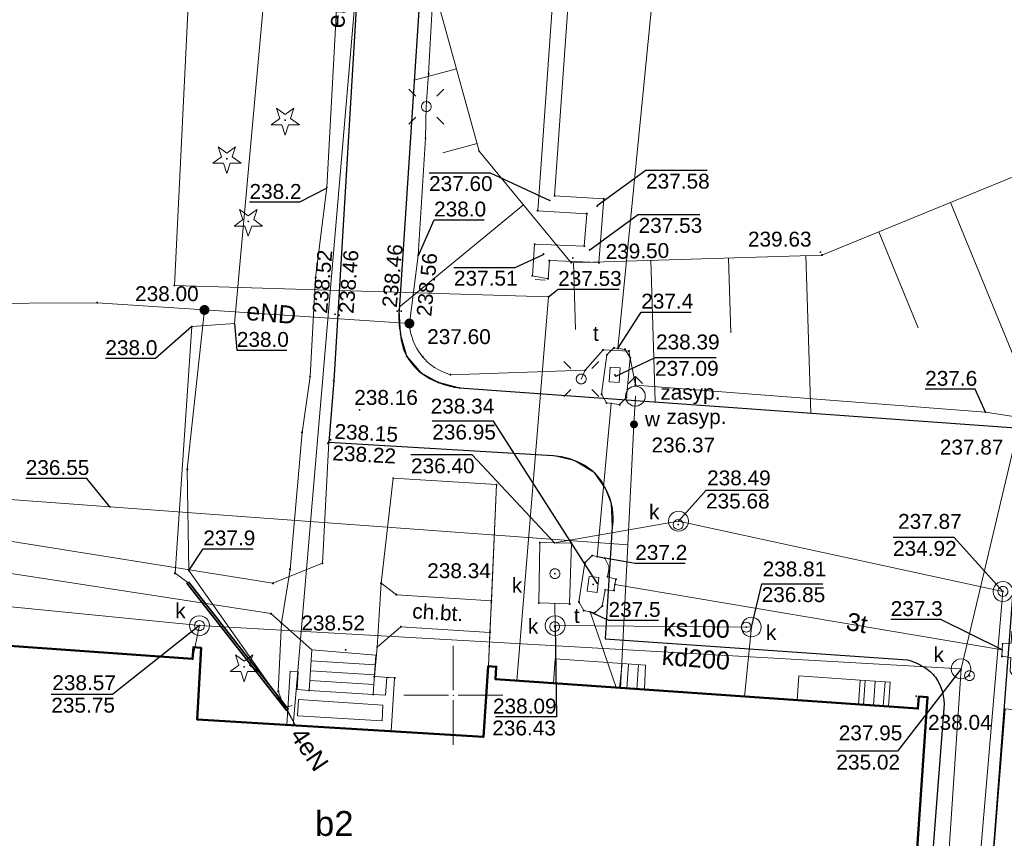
# Model space of a CAD drawing. Header units: metres. Extents: x 6603648 to 6604252, y 5739748 to 5740166.
# Tile 80 of 98: x 6604128 to 6604178, y 5739943 to 5739984. Entities that reach past the tile are written whole.
import ezdxf
from ezdxf.enums import TextEntityAlignment as Align

# ---------------------------------------------------------------- set-up
doc = ezdxf.new("R2010")
doc.units = ezdxf.units.M
doc.header["$PDSIZE"] = 0.75
doc.linetypes.add('ARK_LIN', pattern=[50, 50, 0])
doc.layers.get('0').update_dxf_attribs({"color": 252, "linetype": 'CONTINUOUS'})
for name, color, linetype, lineweight in [('GESBTO', 252, 'CONTINUOUS', 18), ('GESBZO', 252, 'CONTINUOUS', 50), ('GESBZO_O', 252, 'CONTINUOUS', 50), ('GESSCH', 252, 'CONTINUOUS', 18), ('GSLKRW', 252, 'CONTINUOUS', 25), ('GSPPRB', 252, 'CONTINUOUS', 18), ('GSPRDI', 252, 'CONTINUOUS', 18), ('GSPWPS', 252, 'CONTINUOUS', 13), ('GSPWPS_O', 252, 'CONTINUOUS', 13), ('GSSINN', 252, 'CONTINUOUS', 18), ('GSSKOD', 252, 'CONTINUOUS', 18), ('GSSKOD_O', 252, 'CONTINUOUS', 18), ('GSSSCH', 252, 'CONTINUOUS', 18), ('GSSZSN', 252, 'CONTINUOUS', 18), ('GULCNP', 252, 'CONTINUOUS', 18), ('GULENN', 252, 'CONTINUOUS', 18), ('GULENN_O', 252, 'CONTINUOUS', 18), ('GULEOR', 252, 'CONTINUOUS', 35), ('GULEWN', 252, 'CONTINUOUS', 18), ('GULKDP', 252, 'CONTINUOUS', 18), ('GULKDP_O', 252, 'CONTINUOUS', 18), ('GULKSP', 252, 'CONTINUOUS', 18), ('GULKSP_O', 252, 'CONTINUOUS', 18), ('GULTPR', 252, 'CONTINUOUS', 18), ('GULTPR_O', 252, 'CONTINUOUS', 18), ('GULWOP', 252, 'CONTINUOUS', 18), ('GUPCZC', 252, 'CONTINUOUS', 18), ('GUPISL', 252, 'CONTINUOUS', 18), ('GUPKSD', 252, 'CONTINUOUS', 18), ('GUPKWZ', 252, 'CONTINUOUS', 18), ('GUPKWZ_O', 252, 'CONTINUOUS', 18), ('GUPTWZ', 252, 'CONTINUOUS', 18), ('GUPTWZ_O', 252, 'CONTINUOUS', 18), ('GUPWDT', 252, 'CONTINUOUS', 18), ('GUSIKP', 252, 'CONTINUOUS', 18), ('PKT_ARK', 252, 'ARK_LIN', 18)]:
    doc.layers.add(name, color=color, linetype=linetype, lineweight=lineweight)
for name, color, linetype in [('GUPCSH', 252, 'CONTINUOUS'), ('GUPCSH_O', 252, 'CONTINUOUS'), ('GUPESH', 252, 'CONTINUOUS'), ('GUPESH_O', 252, 'CONTINUOUS'), ('GUPEUI', 252, 'CONTINUOUS'), ('GUPKSH', 252, 'CONTINUOUS'), ('GUPKSH_O', 252, 'CONTINUOUS'), ('GUPTSH', 252, 'CONTINUOUS'), ('GUPTSH_O', 252, 'CONTINUOUS'), ('GUPWSH', 252, 'CONTINUOUS'), ('GUPWSH_O', 252, 'CONTINUOUS'), ('GUPWZA', 252, 'CONTINUOUS'), ('GUPWZA_O', 252, 'CONTINUOUS')]:
    doc.layers.add(name, color=color, linetype=linetype)
doc.styles.add('Arial', font='arial.ttf')

# ---------------------------------------------------------------- blocks, each defined once
blk = doc.blocks.new('GSPPRB0')
blk.add_lwpolyline([(-0.007955, 0.0225), (0.007955, 0.0225), (0.0225, 0.007955), (0.0225, -0.007955), (0.007955, -0.0225), (-0.007955, -0.0225), (-0.0225, -0.007955), (-0.0225, 0.007955)], close=True)
blk = doc.blocks.new('GSPWPS1')
blk.add_hatch(color=256).paths.add_polyline_path([(0, 0.045), (-0.011647, 0.043467), (-0.0225, 0.038971), (-0.03182, 0.03182), (-0.038971, 0.0225), (-0.043467, 0.011647), (-0.045, 0), (-0.043467, -0.011647), (-0.038971, -0.0225), (-0.03182, -0.03182), (-0.0225, -0.038971), (-0.011647, -0.043467), (0, -0.045), (0.011647, -0.043467), (0.0225, -0.038971), (0.03182, -0.03182), (0.038971, -0.0225), (0.043467, -0.011647), (0.045, 0), (0.043467, 0.011647), (0.038971, 0.0225), (0.03182, 0.03182), (0.0225, 0.038971), (0.011647, 0.043467)])
blk = doc.blocks.new('GUPISL1_4')
blk.add_lwpolyline([(0.25, 0), (0.241481, -0.064705), (0.216506, -0.125), (0.176777, -0.176777), (0.125, -0.216506), (0.064705, -0.241481), (0, -0.25), (-0.064705, -0.241481), (-0.125, -0.216506), (-0.176777, -0.176777), (-0.216506, -0.125), (-0.241481, -0.064705), (-0.25, 0), (-0.241481, 0.064705), (-0.216506, 0.125), (-0.176777, 0.176777), (-0.125, 0.216506), (-0.064705, 0.241481), (0, 0.25), (0.064705, 0.241481), (0.125, 0.216506), (0.176777, 0.176777), (0.216506, 0.125), (0.241481, 0.064705)], close=True)
blk = doc.blocks.new('GUPISL1_10')
for points in [[(-0.883883, 0.883883), (-0.53033, 0.53033)], [(0.883883, 0.883883), (0.53033, 0.53033)], [(-0.883883, -0.883883), (-0.53033, -0.53033)], [(0.883883, -0.883883), (0.53033, -0.53033)]]:
    blk.add_lwpolyline(points)
blk.add_lwpolyline([(0.25, 0), (0.234922, -0.085505), (0.19151, -0.160697), (0.125, -0.216507), (0.064705, -0.241482), (0, -0.25), (-0.064705, -0.241482), (-0.125, -0.216507), (-0.183262, -0.170042), (-0.225242, -0.10847), (-0.247207, -0.03726), (-0.247207, 0.03726), (-0.225242, 0.10847), (-0.183262, 0.170042), (-0.125, 0.216507), (-0.05563, 0.243732), (0.018682, 0.2493), (0.091335, 0.232718), (0.155872, 0.195458), (0.20656, 0.14083), (0.238893, 0.07369)], close=True)
blk = doc.blocks.new('GUPEUI1')
blk.add_hatch(color=256).paths.add_polyline_path([(0, 0.25), (-0.064705, 0.241481), (-0.125, 0.216506), (-0.176777, 0.176777), (-0.216506, 0.125), (-0.241481, 0.064705), (-0.25, 0), (-0.241481, -0.064705), (-0.216506, -0.125), (-0.176777, -0.176777), (-0.125, -0.216506), (-0.064705, -0.241481), (0, -0.25), (0.064705, -0.241481), (0.125, -0.216506), (0.176777, -0.176777), (0.216506, -0.125), (0.241481, -0.064705), (0.25, 0), (0.241481, 0.064705), (0.216506, 0.125), (0.176777, 0.176777), (0.125, 0.216506), (0.064705, 0.241481)])
blk = doc.blocks.new('GUPTSH1')
blk.add_hatch(color=256).paths.add_polyline_path([(0, 0.045), (-0.011647, 0.043467), (-0.0225, 0.038971), (-0.03182, 0.03182), (-0.038971, 0.0225), (-0.043467, 0.011647), (-0.045, 0), (-0.043467, -0.011647), (-0.038971, -0.0225), (-0.03182, -0.03182), (-0.0225, -0.038971), (-0.011647, -0.043467), (0, -0.045), (0.011647, -0.043467), (0.0225, -0.038971), (0.03182, -0.03182), (0.038971, -0.0225), (0.043467, -0.011647), (0.045, 0), (0.043467, 0.011647), (0.038971, 0.0225), (0.03182, 0.03182), (0.0225, 0.038971), (0.011647, 0.043467)])
blk = doc.blocks.new('GUPWDT1')
blk.add_lwpolyline([(0.5, 0), (0.492404, -0.086824), (0.469846, -0.17101), (0.433013, -0.25), (0.383022, -0.321394), (0.321394, -0.383022), (0.25, -0.433013), (0.17101, -0.469846), (0.086824, -0.492404), (0, -0.5), (-0.086824, -0.492404), (-0.17101, -0.469846), (-0.25, -0.433013), (-0.32743, -0.377875), (-0.393027, -0.309079), (-0.444418, -0.229113), (-0.479746, -0.140866), (-0.497736, -0.047528), (-0.497736, 0.047528), (-0.479746, 0.140866), (-0.444418, 0.229113), (-0.393027, 0.309079), (-0.32743, 0.377875), (-0.25, 0.433013), (-0.163534, 0.4725), (-0.071157, 0.494911), (0.023791, 0.499434), (0.117879, 0.485906), (0.207708, 0.454816), (0.290028, 0.407288), (0.361867, 0.34504), (0.420627, 0.27032), (0.464184, 0.185831), (0.490964, 0.094626)], close=True)
for points in [[(0.5, 0), (1, 0)], [(0.646447, 0.353553), (1, 0), (0.646447, -0.353553)]]:
    blk.add_lwpolyline(points)
blk = doc.blocks.new('GUPWZA1')
blk.add_hatch(color=256).paths.add_polyline_path([(0, 0.2), (-0.051764, 0.193185), (-0.1, 0.173205), (-0.141421, 0.141421), (-0.173205, 0.1), (-0.193185, 0.051764), (-0.2, 0), (-0.193185, -0.051764), (-0.173205, -0.1), (-0.141421, -0.141421), (-0.1, -0.173205), (-0.051764, -0.193185), (0, -0.2), (0.051764, -0.193185), (0.1, -0.173205), (0.141421, -0.141421), (0.173205, -0.1), (0.193185, -0.051764), (0.2, 0), (0.193185, 0.051764), (0.173205, 0.1), (0.141421, 0.141421), (0.1, 0.173205), (0.051764, 0.193185)])
blk = doc.blocks.new('GUPWSH1')
blk.add_hatch(color=256).paths.add_polyline_path([(0, 0.045), (-0.011647, 0.043467), (-0.0225, 0.038971), (-0.03182, 0.03182), (-0.038971, 0.0225), (-0.043467, 0.011647), (-0.045, 0), (-0.043467, -0.011647), (-0.038971, -0.0225), (-0.03182, -0.03182), (-0.0225, -0.038971), (-0.011647, -0.043467), (0, -0.045), (0.011647, -0.043467), (0.0225, -0.038971), (0.03182, -0.03182), (0.038971, -0.0225), (0.043467, -0.011647), (0.045, 0), (0.043467, 0.011647), (0.038971, 0.0225), (0.03182, 0.03182), (0.0225, 0.038971), (0.011647, 0.043467)])
blk = doc.blocks.new('GUPESH1')
blk.add_hatch(color=256).paths.add_polyline_path([(0, 0.045), (-0.011647, 0.043467), (-0.0225, 0.038971), (-0.03182, 0.03182), (-0.038971, 0.0225), (-0.043467, 0.011647), (-0.045, 0), (-0.043467, -0.011647), (-0.038971, -0.0225), (-0.03182, -0.03182), (-0.0225, -0.038971), (-0.011647, -0.043467), (0, -0.045), (0.011647, -0.043467), (0.0225, -0.038971), (0.03182, -0.03182), (0.038971, -0.0225), (0.043467, -0.011647), (0.045, 0), (0.043467, 0.011647), (0.038971, 0.0225), (0.03182, 0.03182), (0.0225, 0.038971), (0.011647, 0.043467)])
blk = doc.blocks.new('GUPKWZ1_1')
blk.add_lwpolyline([(0.25, 0), (0.241481, -0.064705), (0.216506, -0.125), (0.176777, -0.176777), (0.125, -0.216506), (0.064705, -0.241481), (0, -0.25), (-0.064705, -0.241481), (-0.125, -0.216506), (-0.176777, -0.176777), (-0.216506, -0.125), (-0.241481, -0.064705), (-0.25, 0), (-0.241481, 0.064705), (-0.216506, 0.125), (-0.176777, 0.176777), (-0.125, 0.216506), (-0.064705, 0.241481), (0, 0.25), (0.064705, 0.241481), (0.125, 0.216506), (0.176777, 0.176777), (0.216506, 0.125), (0.241481, 0.064705)], close=True)
blk = doc.blocks.new('GUPKSD1_1')
blk.add_lwpolyline([(0.5, 0), (0.482963, -0.12941), (0.433013, -0.25), (0.353553, -0.353553), (0.25, -0.433013), (0.12941, -0.482963), (0, -0.5), (-0.12941, -0.482963), (-0.25, -0.433013), (-0.353553, -0.353553), (-0.433013, -0.25), (-0.482963, -0.12941), (-0.5, 0), (-0.482963, 0.12941), (-0.433013, 0.25), (-0.353553, 0.353553), (-0.25, 0.433013), (-0.12941, 0.482963), (0, 0.5), (0.12941, 0.482963), (0.25, 0.433013), (0.353553, 0.353553), (0.433013, 0.25), (0.482963, 0.12941)], close=True)
blk = doc.blocks.new('GSPRDI1')
blk.add_hatch(color=256).paths.add_polyline_path([(-0.045, 0), (-0.042798, -0.013906), (-0.036406, -0.02645), (-0.02645, -0.036406), (-0.013906, -0.042798), (0, -0.045), (0.013906, -0.042798), (0.02645, -0.036406), (0.036406, -0.02645), (0.042798, -0.013906), (0.045, 0), (0.042798, 0.013906), (0.036406, 0.02645), (0.02645, 0.036406), (0.013906, 0.042798), (0, 0.045), (-0.013906, 0.042798), (-0.02645, 0.036406), (-0.036406, 0.02645), (-0.042798, 0.013906)])
blk.add_lwpolyline([(0.088531, -0.272471), (-0.231778, -0.713338), (-0.231778, -0.168396), (-0.750048, 0), (-0.231778, 0.168396), (-0.231778, 0.713338), (0.088531, 0.272471), (0.606801, 0.440867), (0.286493, 0), (0.606801, -0.440867)], close=True)
blk = doc.blocks.new('GUPTWZ1_3')
blk.add_lwpolyline([(0.375, -0.25), (-0.375, -0.25), (-0.375, 0.25), (0.375, 0.25)], close=True)
blk = doc.blocks.new('GUPCSH1')
blk.add_hatch(color=256).paths.add_polyline_path([(0, 0.045), (-0.011647, 0.043467), (-0.0225, 0.038971), (-0.03182, 0.03182), (-0.038971, 0.0225), (-0.043467, 0.011647), (-0.045, 0), (-0.043467, -0.011647), (-0.038971, -0.0225), (-0.03182, -0.03182), (-0.0225, -0.038971), (-0.011647, -0.043467), (0, -0.045), (0.011647, -0.043467), (0.0225, -0.038971), (0.03182, -0.03182), (0.038971, -0.0225), (0.043467, -0.011647), (0.045, 0), (0.043467, 0.011647), (0.038971, 0.0225), (0.03182, 0.03182), (0.0225, 0.038971), (0.011647, 0.043467)])
blk = doc.blocks.new('GUPCZC1')
blk.add_lwpolyline([(0, 0.25), (0, -0.25)])
blk = doc.blocks.new('GUPKSH1')
blk.add_hatch(color=256).paths.add_polyline_path([(0, 0.045), (-0.011647, 0.043467), (-0.0225, 0.038971), (-0.03182, 0.03182), (-0.038971, 0.0225), (-0.043467, 0.011647), (-0.045, 0), (-0.043467, -0.011647), (-0.038971, -0.0225), (-0.03182, -0.03182), (-0.0225, -0.038971), (-0.011647, -0.043467), (0, -0.045), (0.011647, -0.043467), (0.0225, -0.038971), (0.03182, -0.03182), (0.038971, -0.0225), (0.043467, -0.011647), (0.045, 0), (0.043467, 0.011647), (0.038971, 0.0225), (0.03182, 0.03182), (0.0225, 0.038971), (0.011647, 0.043467)])
blk = doc.blocks.new('ASS_SYM', base_point=(826.5, 303.25))
at = {"layer": 'PKT_ARK'}
for p, q in [((826.5, 303.5), (826.5, 305.75)), ((826.25, 303.25), (824, 303.25)), ((826.75, 303.25), (829, 303.25)), ((826.5, 303), (826.5, 300.75))]:
    blk.add_line(p, q, dxfattribs=at)
blk.add_point((826.5, 303.25), dxfattribs=at)
blk.add_point((826.5, 303.25), dxfattribs=at)

msp = doc.modelspace()

# ---------------------------------------------------------------- linework, layer by layer
at = {"layer": 'GESBTO'}
for points in [[(6604146.875, 5739948.179), (6604147.04, 5739950.874), (6604146.641, 5739950.899), (6604146.586, 5739950.001), (6604145.965, 5739950.04), (6604142.735, 5739950.245), (6604142.125, 5739950.284), (6604142.18, 5739951.182), (6604141.781, 5739951.207), (6604141.615, 5739948.502)], [(6604146.407, 5739948.709), (6604146.456, 5739949.508), (6604142.194, 5739949.779), (6604142.145, 5739948.97)]]:
    msp.add_lwpolyline(points, close=True, dxfattribs=at)
at = {"layer": 'GESBZO'}
msp.add_lwpolyline([(6604115.79, 5739953.34), (6604136.86, 5739951.83), (6604136.9, 5739952.42), (6604137.29, 5739952.39), (6604137.1, 5739948.78), (6604151.52, 5739947.9), (6604151.76, 5739951.46), (6604152.16, 5739951.44), (6604152.13, 5739950.81), (6604173.41, 5739949.33), (6604173.46, 5739949.94), (6604173.9, 5739949.9), (6604172.74, 5739932.92), (6604172.34, 5739932.95), (6604172.39, 5739933.58), (6604151.08, 5739935.02), (6604151.04, 5739934.4), (6604150.7, 5739934.43), (6604151.03, 5739939.23), (6604136.53, 5739940.27), (6604136.19, 5739935.43), (6604135.79, 5739935.46), (6604135.84, 5739936.13), (6604114.56, 5739937.59)], dxfattribs=at)
at = {"layer": 'GESSCH'}
for points in [[(6604158.513, 5739951.597), (6604158.372, 5739950.375), (6604159.63, 5739950.289), (6604159.685, 5739951.51)], [(6604170.503, 5739950.767), (6604170.417, 5739949.535), (6604171.92, 5739949.425), (6604172.005, 5739950.667)]]:
    msp.add_lwpolyline(points, close=True, dxfattribs=at)
for points in [[(6604158.751, 5739950.349), (6604158.835, 5739951.573)], [(6604159.25, 5739950.315), (6604159.333, 5739951.536)], [(6604170.67, 5739949.517), (6604170.76, 5739950.75)], [(6604171.169, 5739949.48), (6604171.259, 5739950.717)], [(6604171.667, 5739949.444), (6604171.758, 5739950.684)]]:
    msp.add_lwpolyline(points, dxfattribs=at)
at = {"layer": 'GSLKRW'}
for points in [[(6604145.315, 5739988.27), (6604143.972, 5739965.844), (6604143.726, 5739962.763), (6604155.032, 5739962.089, -0.076932), (6604156.107, 5739961.831, -0.111167), (6604157.1, 5739961.221, -0.067989), (6604157.666, 5739960.412, -0.161454), (6604158.005, 5739958.488), (6604157.658, 5739952.85), (6604172.893, 5739951.785, -0.080573), (6604173.72, 5739951.412, -0.099312), (6604174.291, 5739950.913, -0.172392), (6604174.722, 5739949.351), (6604173.698, 5739936.058), (6604173.652, 5739935.387), (6604174.172, 5739934.377), (6604172.678, 5739916.084, -0.051974), (6604171.854, 5739914.817, -0.059256), (6604171.07, 5739913.991, -0.043991), (6604169.676, 5739913.183, -0.140697), (6604166.968, 5739912.558)], [(6604148.399, 5739986.581), (6604147.264, 5739969.405, 0.055073), (6604147.338, 5739968.196, 0.110661), (6604147.65, 5739967.092, 0.095497), (6604148.377, 5739966.247, 0.12544), (6604150.313, 5739965.495), (6604178.821, 5739963.436), (6604176.732, 5739935.899), (6604177.262, 5739934.439), (6604177.103, 5739932.988, -0.000534), (6604175.654, 5739910.842, 0.001247), (6604171.323, 5739847.012), (6604169.64, 5739820.693), (6604168.154, 5739796.539), (6604167.977, 5739793.74)]]:
    msp.add_lwpolyline(points, format="xyb", dxfattribs=at)
at = {"layer": 'GSSINN'}
for points in [[(6604146.97, 5739960.94), (6604152.176, 5739960.617), (6604151.768, 5739951.466), (6604151.517, 5739947.895), (6604146.875, 5739948.179), (6604147.04, 5739950.874), (6604146.022, 5739950.938), (6604146.164, 5739952.43), (6604146.359, 5739955.644)], [(6604155.138, 5739951.839), (6604158.513, 5739951.597), (6604158.372, 5739950.375), (6604155.052, 5739950.607)], [(6604167.322, 5739949.753), (6604167.418, 5739950.985), (6604170.503, 5739950.767), (6604170.417, 5739949.535)]]:
    msp.add_lwpolyline(points, close=True, dxfattribs=at)
at = {"layer": 'GSSKOD'}
for points in [[(6604102.441, 5739960.035), (6604102.549, 5739961.648), (6604115.781, 5739959.672), (6604140.908, 5739955.645), (6604143.408, 5739956.655), (6604143.726, 5739962.763), (6604155.032, 5739962.089), (6604156.107, 5739961.831), (6604157.1, 5739961.221), (6604157.666, 5739960.412), (6604157.951, 5739959.667), (6604158.005, 5739958.488), (6604157.658, 5739952.85)], [(6604155.138, 5739951.839), (6604155.052, 5739950.607), (6604152.123, 5739950.809), (6604152.167, 5739951.438), (6604151.768, 5739951.466), (6604151.844, 5739953.168), (6604151.915, 5739954.759), (6604152.176, 5739960.617), (6604146.97, 5739960.94), (6604146.359, 5739955.644), (6604146.164, 5739952.43), (6604146.022, 5739950.938), (6604146.092, 5739952.028), (6604142.866, 5739952.294), (6604140.809, 5739954.113), (6604115.585, 5739957.998), (6604114.708, 5739946.311), (6604113.176, 5739946.427), (6604114.029, 5739958.287), (6604102.441, 5739960.035)]]:
    msp.add_lwpolyline(points, dxfattribs=at)
for points in [[(6604146.359, 5739955.644), (6604147.131, 5739955.07), (6604151.915, 5739954.759), (6604151.844, 5739953.168), (6604147.353, 5739953.454), (6604146.164, 5739952.43)], [(6604178.561, 5739933.243), (6604177.124, 5739933.306), (6604177.262, 5739934.439), (6604176.732, 5739935.899), (6604177.81, 5739949.32), (6604179.862, 5739949.117), (6604178.662, 5739934.608)]]:
    msp.add_lwpolyline(points, close=True, dxfattribs=at)
at = {"layer": 'GSSSCH'}
msp.add_lwpolyline([(6604142.735, 5739950.245), (6604145.965, 5739950.04), (6604146.092, 5739952.028), (6604142.866, 5739952.294)], close=True, dxfattribs=at)
for points in [[(6604146.06, 5739951.533), (6604142.83, 5739951.738)], [(6604146.028, 5739951.034), (6604142.799, 5739951.239)], [(6604145.997, 5739950.535), (6604142.767, 5739950.74)]]:
    msp.add_lwpolyline(points, dxfattribs=at)
at = {"layer": 'GSSZSN'}
msp.add_lwpolyline([(6604148.564, 5739987.355), (6604148.399, 5739986.581), (6604147.264, 5739969.405, 0.055073), (6604147.338, 5739968.196, 0.110661), (6604147.65, 5739967.092, 0.095497), (6604148.377, 5739966.247, 0.12544), (6604150.313, 5739965.495), (6604178.821, 5739963.436), (6604182.964, 5739963.309), (6604183.209, 5739974.557), (6604183.062, 5739980.375)], format="xyb", dxfattribs=at)
msp.add_lwpolyline([(6604148.564, 5739987.355), (6604151.304, 5739977.418), (6604155.938, 5739971.799), (6604168.573, 5739972.183), (6604178.861, 5739976.4), (6604183.062, 5739980.375), (6604182.964, 5739963.309), (6604178.821, 5739963.436), (6604150.313, 5739965.495), (6604149.237, 5739965.774), (6604148.377, 5739966.247), (6604147.65, 5739967.092), (6604147.338, 5739968.196), (6604147.264, 5739969.405), (6604148.399, 5739986.581)], close=True, dxfattribs=at)
for points in [[(6604150.157, 5739981.576), (6604148.03, 5739980.99)], [(6604151.195, 5739977.812), (6604149.476, 5739977.338)], [(6604153.528, 5739974.72), (6604147.274, 5739969.562)], [(6604175.053, 5739974.839), (6604179.738, 5739963.408)], [(6604171.439, 5739973.358), (6604173.422, 5739968.52)], [(6604163.863, 5739972.04), (6604163.977, 5739968.27)], [(6604167.766, 5739972.158), (6604168.007, 5739964.217)], [(6604156.056, 5739971.803), (6604156.158, 5739968.434)], [(6604159.96, 5739971.921), (6604160.176, 5739964.783)]]:
    msp.add_lwpolyline(points, dxfattribs=at)
at = {"layer": 'GULCNP'}
for points in [[(6603992.57, 5740076.067), (6603991.705, 5740062.837), (6604028.721, 5740060.449), (6604053.766, 5740058.48), (6604054.299, 5740061.341), (6604094.212, 5740058.67), (6604120.643, 5740056.9), (6604120.165, 5740049.819), (6604129.199, 5740049.21), (6604128.63, 5740016.231), (6604139.865, 5740014.146), (6604139.683, 5740012.752), (6604136.939, 5739990.983), (6604135.946, 5739970.649), (6604154.792, 5739970.086), (6604153.198, 5739950.735)], [(6604155.105, 5739975.17), (6604156.596, 5739996.262), (6604158.049, 5740017.814), (6604149.384, 5740018.406), (6604146.081, 5740018.63), (6604129.513, 5740019.734), (6604128.662, 5740018.989)], [(6604128.662, 5740018.989), (6604146.028, 5740017.832), (6604149.335, 5740017.608), (6604157.197, 5740017.071), (6604155.798, 5739996.317), (6604154.25, 5739974.42)], [(6604156.722, 5739974.27), (6604156.599, 5739972.635), (6604154.095, 5739972.735), (6604153.982, 5739971.139), (6604154.774, 5739970.994), (6604154.838, 5739971.905), (6604157.339, 5739971.805), (6604157.58, 5739975.019)], [(6604157.58, 5739975.019), (6604155.105, 5739975.17)], [(6604154.25, 5739974.42), (6604156.722, 5739974.27)]]:
    msp.add_lwpolyline(points, dxfattribs=at)
at = {"layer": 'GULENN'}
for points in [[(6604136.616, 5739955.679), (6604135.977, 5739956.146), (6604136.828, 5739968.586), (6604138.965, 5739968.729), (6604143.496, 5740018.64), (6604144.866, 5740031.62)], [(6604141.872, 5739949.483), (6604141.494, 5739949.365), (6604141.177, 5739950.199), (6604141.338, 5739953.653), (6604141.774, 5739956.343), (6604142.376, 5739963.246), (6604142.779, 5739966.065), (6604143.06, 5739971.041), (6604143.629, 5739975.594), (6604144.575, 5739993.256), (6604145.305, 5739993.241), (6604145.826, 5739993.201), (6604149.022, 5739992.935), (6604149.665, 5739992.808), (6604150.523, 5739993.405), (6604163.067, 5739992.357), (6604163.099, 5739993.267)], [(6604114.25, 5739939.758), (6604110.717, 5739939.897), (6604106.056, 5739940.364), (6604103.11, 5739940.635), (6604103.83, 5739951.121), (6604104.527, 5739967.258), (6604104.906, 5739969.787), (6604110.404, 5739969.437), (6604117.744, 5739969.564), (6604125.172, 5739969.743), (6604132.052, 5739969.78), (6604137.461, 5739969.419)], [(6604142.042, 5739948.476), (6604141.461, 5739949.495), (6604136.674, 5739956.29), (6604136.592, 5739961.39), (6604137.461, 5739969.419)], [(6604137.461, 5739969.419), (6604147.787, 5739968.736)], [(6604142.042, 5739948.476), (6604141.646, 5739949.249)]]:
    msp.add_lwpolyline(points, dxfattribs=at)
at = {"layer": 'GULEOR'}
for points in [[(6604136.577, 5739955.648), (6604141.607, 5739949.218)], [(6604141.686, 5739949.279), (6604136.656, 5739955.71)]]:
    msp.add_lwpolyline(points, dxfattribs=at)
at = {"layer": 'GULEWN'}
msp.add_lwpolyline([(6604149.201, 5739989.498), (6604148.755, 5739981.318), (6604148.638, 5739979.665), (6604148.6, 5739978.074), (6604148.234, 5739972.166), (6604147.787, 5739968.736)], dxfattribs=at)
msp.add_lwpolyline([(6604147.787, 5739968.736, 0.322705), (6604149.859, 5739966.157), (6604156.646, 5739966.383), (6604156.445, 5739965.938), (6604156.646, 5739966.383), (6604157.546, 5739967.401), (6604158.847, 5739967.347), (6604159.172, 5739965.633), (6604176.813, 5739964.266), (6604180.285, 5739963.726), (6604180.349, 5739961.557), (6604180.285, 5739963.726), (6604187.609, 5739965.093)], format="xyb", dxfattribs=at)
at = {"layer": 'GULKDP'}
for points in [[(6604175.583, 5739951.329), (6604178.453, 5739963.381)], [(6604115.502, 5739955.666), (6604137.21, 5739953.511), (6604175.583, 5739951.329), (6604174.062, 5739928.404)], [(6604136.864, 5739951.835), (6604137.21, 5739953.511)]]:
    msp.add_lwpolyline(points, dxfattribs=at)
at = {"layer": 'GULKSP'}
for points in [[(6604155.1, 5739957.683), (6604161.35, 5739958.775), (6604177.695, 5739955.232), (6604175.833, 5739933.35), (6604173.589, 5739900.599), (6604171.207, 5739865.264), (6604170.865, 5739828.95), (6604168.627, 5739793.696)], [(6604164.675, 5739949.936), (6604165.018, 5739953.438), (6604155.134, 5739953.51), (6604155.113, 5739954.628)]]:
    msp.add_lwpolyline(points, dxfattribs=at)
at = {"layer": 'GULTPR'}
for points in [[(6604141.932, 5739948.482), (6604155.423, 5740106.548), (6604158.075, 5740132.167)], [(6604158.294, 5739967.476), (6604163.449, 5740019.71)], [(6604157.25, 5739956.986), (6604157.954, 5739964.703)], [(6604158.145, 5739955.582), (6604177.659, 5739952.285)], [(6604177.659, 5739952.285), (6604158.145, 5739955.582)], [(6604158.197, 5739950.39), (6604156.89, 5739954.205)]]:
    msp.add_lwpolyline(points, dxfattribs=at)
at = {"layer": 'GULWOP'}
for points in [[(6604110.671, 5739961.12), (6604118.737, 5739960.526), (6604132.694, 5739959.497), (6604158.793, 5739957.574), (6604159.102, 5739963.651), (6604159.173, 5739965.073)], [(6604158.428, 5739950.365), (6604158.793, 5739957.574)]]:
    msp.add_lwpolyline(points, dxfattribs=at)
at = {"layer": 'GUPCSH_O', "flags": 128}
for points in [[(6604148.776, 5739976.335), (6604151.856, 5739976.335)], [(6604151.856, 5739976.335), (6604154.86, 5739974.934)], [(6604159.714, 5739976.455), (6604157.251, 5739974.66)], [(6604159.714, 5739976.455), (6604162.794, 5739976.455)], [(6604159.338, 5739974.226), (6604156.876, 5739972.43)], [(6604159.338, 5739974.226), (6604162.418, 5739974.226)], [(6604153.112, 5739971.565), (6604154.57, 5739972.229)], [(6604150.032, 5739971.565), (6604153.112, 5739971.565)], [(6604154.792, 5739970.086), (6604155.281, 5739970.458), (6604158.361, 5739970.458)]]:
    msp.add_lwpolyline(points, dxfattribs=at)
at = {"layer": 'GUPESH_O', "flags": 128}
for points in [[(6604143.629, 5739975.562), (6604142.249, 5739974.843), (6604139.729, 5739974.843)], [(6604148.235, 5739972.135), (6604149.031, 5739973.956), (6604151.551, 5739973.956)], [(6604136.828, 5739968.586), (6604134.987, 5739966.972), (6604132.467, 5739966.972)], [(6604138.965, 5739968.729), (6604139.091, 5739967.385), (6604141.611, 5739967.385)], [(6604176.813, 5739964.266), (6604176.296, 5739965.425), (6604173.776, 5739965.425)], [(6604136.674, 5739956.29), (6604137.401, 5739957.385), (6604139.921, 5739957.385)]]:
    msp.add_lwpolyline(points, dxfattribs=at)
at = {"layer": 'GUPKSH_O', "flags": 128}
for points in [[(6604155.1, 5739957.683), (6604150.947, 5739962.11), (6604147.867, 5739962.11)], [(6604161.35, 5739958.775), (6604162.734, 5739960.336), (6604165.814, 5739960.336)], [(6604177.695, 5739955.232), (6604175.236, 5739957.948), (6604172.156, 5739957.948)], [(6604165.018, 5739953.438), (6604165.538, 5739955.619), (6604168.618, 5739955.619)], [(6604137.21, 5739953.511), (6604132.823, 5739950.047), (6604129.743, 5739950.047)], [(6604155.134, 5739953.51), (6604155.199, 5739948.914), (6604152.119, 5739948.914)], [(6604175.583, 5739951.329), (6604172.385, 5739947.177), (6604169.305, 5739947.177)]]:
    msp.add_lwpolyline(points, dxfattribs=at)
at = {"layer": 'GUPTSH_O', "flags": 128}
for points in [[(6604158.294, 5739967.476), (6604159.469, 5739969.315), (6604161.989, 5739969.315)], [(6604158.193, 5739966.084), (6604160.166, 5739967.023), (6604163.246, 5739967.023)], [(6604157.252, 5739955.643), (6604152.02, 5739963.81), (6604148.94, 5739963.81)], [(6604157.25, 5739956.986), (6604159.169, 5739956.651), (6604161.689, 5739956.651)], [(6604156.89, 5739954.205), (6604157.82, 5739953.778), (6604160.34, 5739953.778)], [(6604177.659, 5739952.285), (6604174.562, 5739953.821), (6604172.042, 5739953.821)]]:
    msp.add_lwpolyline(points, dxfattribs=at)
at = {"layer": 'GUPWSH_O', "flags": 128}
msp.add_lwpolyline([(6604132.694, 5739959.497), (6604131.535, 5739960.93), (6604128.455, 5739960.93)], dxfattribs=at)
at = {"layer": 'GUSIKP'}
for points in [[(6604158.094, 5739967.502), (6604158.656, 5739967.433), (6604158.914, 5739967.008), (6604158.724, 5739965.014), (6604158.381, 5739964.647), (6604157.72, 5739964.734), (6604157.471, 5739965.169), (6604157.741, 5739967.155)], [(6604154.311, 5739954.653), (6604154.36, 5739957.695), (6604155.95, 5739957.669), (6604155.862, 5739954.604)], [(6604158.192, 5739955.846), (6604158.092, 5739955.287), (6604157.65, 5739955.315), (6604157.505, 5739954.497), (6604157.131, 5739954.16), (6604156.569, 5739954.269), (6604156.33, 5739954.704), (6604156.631, 5739956.68), (6604156.994, 5739957.038), (6604157.626, 5739956.91), (6604157.855, 5739956.465), (6604157.768, 5739955.973)], [(6604178.113, 5739952.621), (6604178.136, 5739953.201), (6604178.448, 5739953.587), (6604179.079, 5739953.559), (6604179.347, 5739953.145), (6604179.197, 5739951.141), (6604178.874, 5739950.775), (6604178.334, 5739950.794), (6604178.056, 5739951.199), (6604178.084, 5739951.898), (6604177.646, 5739951.965), (6604177.671, 5739952.589)]]:
    msp.add_lwpolyline(points, close=True, dxfattribs=at)

# ---------------------------------------------------------------- block references
at = {"layer": 'GSPPRB', "rotation": 90}
for p in [(6604148.755, 5739981.318), (6604148.6, 5739978.074), (6604151.304, 5739977.418), (6604155.105, 5739975.17), (6604157.58, 5739975.019), (6604154.25, 5739974.42), (6604156.722, 5739974.27), (6604154.095, 5739972.735), (6604156.599, 5739972.635), (6604168.573, 5739972.183), (6604154.838, 5739971.905), (6604155.938, 5739971.799), (6604157.339, 5739971.805), (6604143.06, 5739971.041), (6604153.982, 5739971.139), (6604135.946, 5739970.649), (6604154.774, 5739970.994), (6604132.052, 5739969.78), (6604147.264, 5739969.405), (6604147.338, 5739968.196), (6604147.65, 5739967.092), (6604148.451, 5739967.059), (6604157.546, 5739967.401), (6604157.741, 5739967.155), (6604158.094, 5739967.502), (6604158.656, 5739967.433), (6604158.847, 5739967.347), (6604158.914, 5739967.008), (6604142.779, 5739966.065), (6604148.377, 5739966.247), (6604149.859, 5739966.157), (6604156.646, 5739966.383), (6604143.972, 5739965.844), (6604149.237, 5739965.774), (6604159.172, 5739965.633), (6604150.313, 5739965.495), (6604157.471, 5739965.169), (6604157.72, 5739964.734), (6604158.381, 5739964.647), (6604158.724, 5739965.014), (6604142.376, 5739963.246), (6604143.726, 5739962.763), (6604136.592, 5739961.39), (6604146.97, 5739960.94), (6604152.176, 5739960.617), (6604154.36, 5739957.695), (6604155.95, 5739957.669), (6604143.408, 5739956.655), (6604156.631, 5739956.68), (6604156.994, 5739957.038), (6604157.626, 5739956.91), (6604135.977, 5739956.146), (6604141.774, 5739956.343), (6604157.855, 5739956.465), (6604136.616, 5739955.679), (6604140.908, 5739955.645), (6604146.359, 5739955.644), (6604157.768, 5739955.973), (6604158.192, 5739955.846), (6604157.65, 5739955.315), (6604158.092, 5739955.287), (6604147.131, 5739955.07), (6604151.915, 5739954.759), (6604154.311, 5739954.653), (6604156.33, 5739954.704), (6604155.862, 5739954.604), (6604156.569, 5739954.269), (6604157.131, 5739954.16), (6604157.505, 5739954.497), (6604140.809, 5739954.113), (6604141.338, 5739953.653), (6604147.353, 5739953.454), (6604151.844, 5739953.168), (6604136.9, 5739952.42), (6604137.29, 5739952.39), (6604146.164, 5739952.43), (6604177.671, 5739952.589), (6604136.86, 5739951.83), (6604177.646, 5739951.965), (6604151.76, 5739951.46), (6604151.768, 5739951.466), (6604152.16, 5739951.44), (6604152.167, 5739951.438), (6604146.022, 5739950.938), (6604147.04, 5739950.874), (6604152.123, 5739950.809), (6604152.13, 5739950.81), (6604141.177, 5739950.199), (6604142.735, 5739950.245), (6604158.372, 5739950.375), (6604145.965, 5739950.04), (6604173.46, 5739949.94), (6604173.9, 5739949.9), (6604141.461, 5739949.495), (6604141.494, 5739949.365), (6604141.646, 5739949.249), (6604173.41, 5739949.33), (6604137.1, 5739948.78), (6604146.875, 5739948.179), (6604151.517, 5739947.895), (6604151.52, 5739947.9)]:
    msp.add_blockref('GSPPRB0', p, dxfattribs=at)
at = {"layer": 'GSPRDI', "rotation": 90}
for p in [(6604141.53, 5739978.98), (6604138.59, 5739977.04), (6604139.67, 5739973.88), (6604139.46, 5739951.43)]:
    msp.add_blockref('GSPRDI1', p, dxfattribs=at)
at = {"layer": 'GSPWPS', "rotation": 90}
for p in [(6604156.022, 5739972.036), (6604168.497, 5739972.336), (6604144.039, 5739969.203), (6604144.244, 5739969.149), (6604147.175, 5739969.353), (6604147.378, 5739969.357), (6604145.278, 5739964.382), (6604143.671, 5739962.697), (6604143.819, 5739962.872), (6604144.575, 5739952.288), (6604173.327, 5739949.956)]:
    msp.add_blockref('GSPWPS1', p, dxfattribs=at)
at = {"layer": 'GUPCSH', "rotation": 90}
for p in [(6604154.856, 5739974.939), (6604157.25, 5739974.654), (6604154.547, 5739972.243), (6604156.871, 5739972.441), (6604135.946, 5739970.649), (6604154.792, 5739970.086), (6604152.977, 5739950.75), (6604153.198, 5739950.735)]:
    msp.add_blockref('GUPCSH1', p, dxfattribs=at)
at = {"layer": 'GUPCZC', "rotation": 266.8893219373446}
msp.add_blockref('GUPCZC1', (6604154.381, 5739970.94), dxfattribs=at)
at = {"layer": 'GUPESH', "rotation": 90}
for p in [(6604143.629, 5739975.594), (6604148.234, 5739972.166), (6604137.461, 5739969.419), (6604136.828, 5739968.586), (6604138.965, 5739968.729), (6604147.787, 5739968.736), (6604176.813, 5739964.266), (6604135.977, 5739956.146), (6604136.674, 5739956.29), (6604136.616, 5739955.679), (6604141.461, 5739949.495), (6604141.646, 5739949.249), (6604142.042, 5739948.476)]:
    msp.add_blockref('GUPESH1', p, dxfattribs=at)
at = {"layer": 'GUPEUI', "rotation": 90}
for p in [(6604137.461, 5739969.419), (6604147.787, 5739968.736)]:
    msp.add_blockref('GUPEUI1', p, dxfattribs=at)
at = {"layer": 'GUPISL', "rotation": 90}
for name, p in [('GUPISL1_10', (6604148.638, 5739979.665)), ('GUPISL1_4', (6604148.638, 5739979.665)), ('GUPISL1_10', (6604156.445, 5739965.938)), ('GUPISL1_4', (6604156.445, 5739965.938))]:
    msp.add_blockref(name, p, dxfattribs=at)
at = {"layer": 'GUPKSD', "rotation": 90}
for p in [(6604161.35, 5739958.775), (6604177.695, 5739955.232), (6604137.21, 5739953.511), (6604155.134, 5739953.51), (6604165.018, 5739953.438), (6604175.583, 5739951.329)]:
    msp.add_blockref('GUPKSD1_1', p, dxfattribs=at)
at = {"layer": 'GUPKSH', "rotation": 90}
for p in [(6604161.333, 5739958.605), (6604161.35, 5739958.775), (6604155.1, 5739957.683), (6604155.118, 5739956.129), (6604177.695, 5739955.232), (6604177.695, 5739955.232), (6604137.21, 5739953.511), (6604137.21, 5739953.511), (6604155.105, 5739953.459), (6604155.134, 5739953.51), (6604164.758, 5739953.432), (6604165.018, 5739953.438), (6604175.583, 5739951.329), (6604176.009, 5739950.987)]:
    msp.add_blockref('GUPKSH1', p, dxfattribs=at)
at = {"layer": 'GUPKWZ', "rotation": 90}
for p in [(6604161.333, 5739958.605), (6604155.118, 5739956.129), (6604177.695, 5739955.232), (6604137.21, 5739953.511), (6604155.105, 5739953.459), (6604164.758, 5739953.432), (6604176.009, 5739950.987)]:
    msp.add_blockref('GUPKWZ1_1', p, dxfattribs=at)
at = {"layer": 'GUPTSH', "rotation": 90}
for p in [(6604158.294, 5739967.476), (6604158.134, 5739966.148), (6604158.193, 5739966.084), (6604157.954, 5739964.703), (6604157.25, 5739956.986), (6604157.252, 5739955.643), (6604157.043, 5739955.589), (6604158.145, 5739955.582), (6604156.89, 5739954.205), (6604177.659, 5739952.285), (6604158.197, 5739950.39)]:
    msp.add_blockref('GUPTSH1', p, dxfattribs=at)
at = {"layer": 'GUPTWZ'}
for p, rotation in [((6604158.134, 5739966.148), 86.21937674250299), ((6604157.043, 5739955.589), 83.1642536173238)]:
    msp.add_blockref('GUPTWZ1_3', p, dxfattribs=dict(at, rotation=rotation))
at = {"layer": 'GUPWDT', "rotation": 90}
msp.add_blockref('GUPWDT1', (6604159.173, 5739965.073), dxfattribs=at)
at = {"layer": 'GUPWSH', "rotation": 90}
for p in [(6604159.102, 5739963.651), (6604132.694, 5739959.497), (6604158.428, 5739950.365)]:
    msp.add_blockref('GUPWSH1', p, dxfattribs=at)
at = {"layer": 'GUPWZA', "rotation": 261.6665631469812}
msp.add_blockref('GUPWZA1', (6604159.102, 5739963.651), dxfattribs=at)
at = {"layer": 'PKT_ARK'}
msp.add_blockref('ASS_SYM', (6604150, 5739950), dxfattribs=at)

# ---------------------------------------------------------------- texts
at = {"layer": 'GESBZO_O', "style": 'Arial'}
msp.add_text('b2', height=1.25, rotation=360, dxfattribs=at).set_placement((6604144, 5739942.915), align=Align.CENTER)
at = {"layer": 'GSPWPS_O', "style": 'Arial'}
for s, rotation, p in [('239.63', 360, (6604164.846, 5739972.612)), ('238.46', 84.4209, (6604147.147, 5739969.513)), ('239.50', 1.1322, (6604157.68, 5739971.981)), ('238.52', 85.272, (6604143.642, 5739969.217)), ('238.46', 85.272, (6604144.965, 5739969.217)), ('238.56', 84.4209, (6604148.887, 5739969.065)), ('238.16', 360, (6604145.008, 5739964.634)), ('238.15', 356.9518, (6604143.994, 5739962.931)), ('238.22', 356.9518, (6604143.892, 5739961.846)), ('238.52', 360, (6604142.342, 5739953.27)), ('238.04', 360, (6604173.921, 5739948.258))]:
    msp.add_text(s, height=0.75, rotation=rotation, dxfattribs=at).set_placement(p)
at = {"layer": 'GSSKOD_O', "style": 'Arial'}
msp.add_text('ch.bt.', height=0.75, rotation=356.6142, dxfattribs=at).set_placement((6604149.193, 5739953.803), align=Align.CENTER)
at = {"layer": 'GULENN_O', "style": 'Arial'}
for s, rotation, p in [('eN', 86.9338, (6604144.551, 5739984.401)), ('eND', 355.0662, (6604140.791, 5739968.81)), ('4eN', 304.0151, (6604142.38, 5739947.032))]:
    msp.add_text(s, height=0.9, rotation=rotation, dxfattribs=at).set_placement(p, align=Align.CENTER)
at = {"layer": 'GULKDP_O', "style": 'Arial'}
msp.add_text('kd200', height=0.9, rotation=355.5979, dxfattribs=at).set_placement((6604162.189, 5739951.41), align=Align.CENTER)
at = {"layer": 'GULKSP_O', "style": 'Arial'}
msp.add_text('ks100', height=0.9, rotation=358.4346, dxfattribs=at).set_placement((6604162.241, 5739952.933), align=Align.CENTER)
at = {"layer": 'GULTPR_O', "style": 'Arial'}
msp.add_text('3t', height=0.9, rotation=349.2616, dxfattribs=at).set_placement((6604170.256, 5739953.21), align=Align.CENTER)
at = {"layer": 'GUPCSH_O', "style": 'Arial'}
for s, p in [('237.60', (6604148.776, 5739975.412)), ('237.58', (6604159.714, 5739975.533)), ('237.53', (6604159.338, 5739973.303)), ('237.51', (6604150.032, 5739970.643)), ('237.53', (6604155.281, 5739970.631))]:
    msp.add_text(s, height=0.75, rotation=360, dxfattribs=at).set_placement(p)
at = {"layer": 'GUPESH_O', "style": 'Arial'}
for s, p in [('238.2', (6604139.729, 5739975.015)), ('238.0', (6604149.031, 5739974.128)), ('238.00', (6604133.964, 5739969.862)), ('238.0', (6604139.091, 5739967.557)), ('237.60', (6604148.682, 5739967.7)), ('238.0', (6604132.467, 5739967.145)), ('237.6', (6604173.776, 5739965.597)), ('237.9', (6604137.401, 5739957.557))]:
    msp.add_text(s, height=0.75, rotation=360, dxfattribs=at).set_placement(p)
at = {"layer": 'GUPKSH_O', "style": 'Arial'}
for s, p in [('237.87', (6604174.513, 5739962.133)), ('236.40', (6604147.867, 5739961.187)), ('238.49', (6604162.787, 5739960.581)), ('235.68', (6604162.734, 5739959.413)), ('237.87', (6604172.411, 5739958.388)), ('234.92', (6604172.156, 5739957.025)), ('238.34', (6604148.685, 5739955.902)), ('238.81', (6604165.586, 5739955.991)), ('236.85', (6604165.538, 5739954.696)), ('238.57', (6604129.793, 5739950.259)), ('235.75', (6604129.743, 5739949.125)), ('238.09', (6604151.998, 5739949.081)), ('236.43', (6604151.962, 5739947.977)), ('237.95', (6604169.42, 5739947.729)), ('235.02', (6604169.305, 5739946.254))]:
    msp.add_text(s, height=0.75, rotation=360, dxfattribs=at).set_placement(p)
at = {"layer": 'GUPKWZ_O', "style": 'Arial'}
for p in [(6604160.385, 5739958.871), (6604153.47, 5739955.166), (6604136.51, 5739953.886), (6604154.281, 5739953.104), (6604166.275, 5739952.79), (6604174.723, 5739951.675)]:
    msp.add_text('k', height=0.75, rotation=360, dxfattribs=at).set_placement(p, align=Align.RIGHT)
at = {"layer": 'GUPTSH_O', "style": 'Arial'}
for s, p in [('237.4', (6604159.469, 5739969.487)), ('238.39', (6604160.213, 5739967.432)), ('237.09', (6604160.166, 5739966.1)), ('238.34', (6604148.859, 5739964.196)), ('236.95', (6604148.94, 5739962.888)), ('237.2', (6604159.169, 5739956.824)), ('237.5', (6604157.82, 5739953.95)), ('237.3', (6604172.042, 5739953.994))]:
    msp.add_text(s, height=0.75, rotation=360, dxfattribs=at).set_placement(p)
at = {"layer": 'GUPTWZ_O', "style": 'Arial'}
for p in [(6604157.326, 5739967.86), (6604156.367, 5739953.643)]:
    msp.add_text('t', height=0.75, rotation=360, dxfattribs=at).set_placement(p, align=Align.RIGHT)
at = {"layer": 'GUPWSH_O', "style": 'Arial'}
for s, p in [('236.37', (6604159.985, 5739962.237)), ('236.55', (6604128.455, 5739961.102))]:
    msp.add_text(s, height=0.75, rotation=360, dxfattribs=at).set_placement(p)
at = {"layer": 'GUPWZA_O', "style": 'Arial'}
for s, p in [('zasyp.', (6604163.459, 5739964.897)), ('w', (6604160.41, 5739963.545)), ('zasyp.', (6604163.764, 5739963.664))]:
    msp.add_text(s, height=0.75, rotation=360, dxfattribs=at).set_placement(p, align=Align.RIGHT)

doc.saveas('drawing.dxf')
